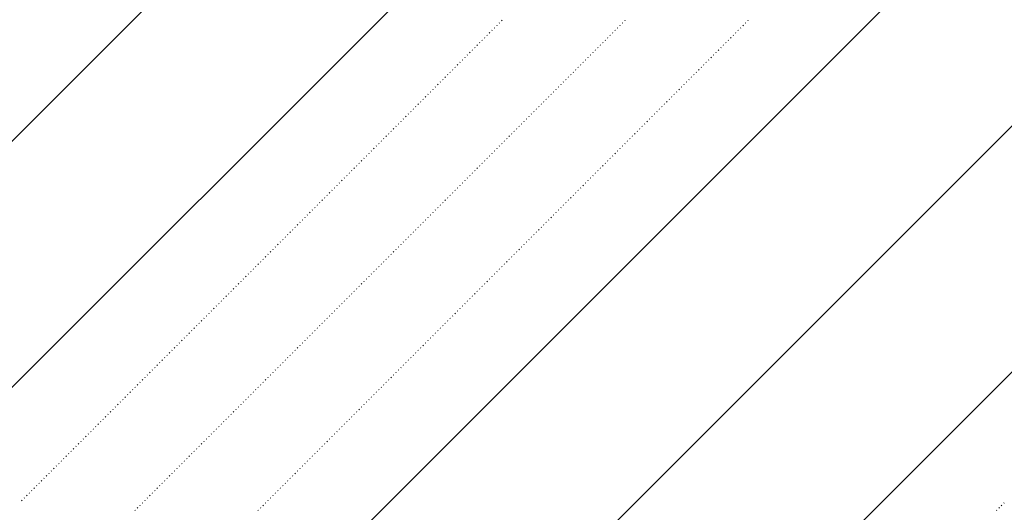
# Model space of a CAD drawing. Header units: millimetres. Extents: x 0 to 1260, y 0 to 297.
# Tile 7 of 104: x 44.85 to 51.92, y 121.52 to 125.06. Entities that reach past the tile are written whole.
import ezdxf

# ---------------------------------------------------------------- set-up
doc = ezdxf.new("R2010")
doc.units = ezdxf.units.MM
doc.linetypes.add('K5LT32802', pattern=[0])
doc.linetypes.add('K5LT32806', pattern=[0])
doc.layers.add('Системный слой', color=7, linetype='Continuous')

# ---------------------------------------------------------------- blocks, each defined once
blk = doc.blocks.new('U86')
at = {"layer": 'Системный слой', "color": 7, "linetype": 'K5LT32802', "lineweight": 9}
for p, q in [((43.8917, 116.2093), (63.4382, 135.7558)), ((43.8943, 117.9797), (61.6705, 135.7558)), ((43.8996, 121.5205), (58.1349, 135.7558)), ((43.9022, 123.2909), (56.3672, 135.7558)), ((43.889, 114.4389), (63.9161, 134.466))]:
    blk.add_line(p, q, dxfattribs=at)
at = {"layer": 'Системный слой', "color": 7, "linetype": 'K5LT32806', "lineweight": 18}
for p, q in [((48.2765, 125.0135), (48.28, 125.017)), ((48.2941, 125.0312), (48.2977, 125.0347)), ((48.3118, 125.0488), (48.3153, 125.0524)), ((49.1603, 125.0135), (49.1639, 125.017)), ((49.178, 125.0312), (49.1816, 125.0347)), ((49.1957, 125.0488), (49.1992, 125.0524)), ((50.0442, 125.0135), (50.0478, 125.017)), ((50.0619, 125.0312), (50.0654, 125.0347)), ((50.0796, 125.0488), (50.0831, 125.0524)), ((48.2057, 124.9428), (48.2093, 124.9463)), ((48.2234, 124.9604), (48.227, 124.964)), ((48.2411, 124.9781), (48.2446, 124.9817)), ((48.2588, 124.9958), (48.2623, 124.9993)), ((49.0896, 124.9428), (49.0932, 124.9463)), ((49.1073, 124.9604), (49.1108, 124.964)), ((49.125, 124.9781), (49.1285, 124.9817)), ((49.1427, 124.9958), (49.1462, 124.9993)), ((49.9735, 124.9428), (49.977, 124.9463)), ((49.9912, 124.9604), (49.9947, 124.964)), ((50.0089, 124.9781), (50.0124, 124.9817)), ((50.0265, 124.9958), (50.0301, 124.9993)), ((48.135, 124.8721), (48.1386, 124.8756)), ((48.1527, 124.8897), (48.1562, 124.8933)), ((48.1704, 124.9074), (48.1739, 124.9109)), ((48.1881, 124.9251), (48.1916, 124.9286)), ((49.0189, 124.8721), (49.0225, 124.8756)), ((49.0366, 124.8897), (49.0401, 124.8933)), ((49.0543, 124.9074), (49.0578, 124.9109)), ((49.072, 124.9251), (49.0755, 124.9286)), ((49.9028, 124.8721), (49.9063, 124.8756)), ((49.9205, 124.8897), (49.924, 124.8933)), ((49.9382, 124.9074), (49.9417, 124.9109)), ((49.9558, 124.9251), (49.9594, 124.9286)), ((48.0643, 124.8013), (48.0679, 124.8049)), ((48.082, 124.819), (48.0855, 124.8226)), ((48.0997, 124.8367), (48.1032, 124.8402)), ((48.1174, 124.8544), (48.1209, 124.8579)), ((48.9482, 124.8013), (48.9517, 124.8049)), ((48.9659, 124.819), (48.9694, 124.8226)), ((48.9836, 124.8367), (48.9871, 124.8402)), ((49.0012, 124.8544), (49.0048, 124.8579)), ((49.8321, 124.8013), (49.8356, 124.8049)), ((49.8498, 124.819), (49.8533, 124.8226)), ((49.8674, 124.8367), (49.871, 124.8402)), ((49.8851, 124.8544), (49.8887, 124.8579)), ((47.9936, 124.7306), (47.9971, 124.7342)), ((48.0113, 124.7483), (48.0148, 124.7518)), ((48.029, 124.766), (48.0325, 124.7695)), ((48.0466, 124.7837), (48.0502, 124.7872)), ((48.8775, 124.7306), (48.881, 124.7342)), ((48.8952, 124.7483), (48.8987, 124.7518)), ((48.9129, 124.766), (48.9164, 124.7695)), ((48.9305, 124.7837), (48.9341, 124.7872)), ((49.7614, 124.7306), (49.7649, 124.7342)), ((49.7791, 124.7483), (49.7826, 124.7518)), ((49.7967, 124.766), (49.8003, 124.7695)), ((49.8144, 124.7837), (49.8179, 124.7872)), ((47.9229, 124.6599), (47.9264, 124.6635)), ((47.9406, 124.6776), (47.9441, 124.6811)), ((47.9583, 124.6953), (47.9618, 124.6988)), ((47.9759, 124.713), (47.9795, 124.7165)), ((48.8068, 124.6599), (48.8103, 124.6635)), ((48.8245, 124.6776), (48.828, 124.6811)), ((48.8421, 124.6953), (48.8457, 124.6988)), ((48.8598, 124.713), (48.8634, 124.7165)), ((49.6907, 124.6599), (49.6942, 124.6635)), ((49.7083, 124.6776), (49.7119, 124.6811)), ((49.726, 124.6953), (49.7296, 124.6988)), ((49.7437, 124.713), (49.7472, 124.7165)), ((47.8522, 124.5892), (47.8557, 124.5927)), ((47.8699, 124.6069), (47.8734, 124.6104)), ((47.8875, 124.6246), (47.8911, 124.6281)), ((47.9052, 124.6422), (47.9088, 124.6458)), ((48.7361, 124.5892), (48.7396, 124.5927)), ((48.7538, 124.6069), (48.7573, 124.6104)), ((48.7714, 124.6246), (48.775, 124.6281)), ((48.7891, 124.6422), (48.7926, 124.6458)), ((49.62, 124.5892), (49.6235, 124.5927)), ((49.6376, 124.6069), (49.6412, 124.6104)), ((49.6553, 124.6246), (49.6589, 124.6281)), ((49.673, 124.6422), (49.6765, 124.6458)), ((47.7815, 124.5185), (47.785, 124.522)), ((47.7992, 124.5362), (47.8027, 124.5397)), ((47.8168, 124.5539), (47.8204, 124.5574)), ((47.8345, 124.5715), (47.8381, 124.5751)), ((48.6654, 124.5185), (48.6689, 124.522)), ((48.683, 124.5362), (48.6866, 124.5397)), ((48.7007, 124.5539), (48.7043, 124.5574)), ((48.7184, 124.5715), (48.7219, 124.5751)), ((49.5492, 124.5185), (49.5528, 124.522)), ((49.5669, 124.5362), (49.5705, 124.5397)), ((49.5846, 124.5539), (49.5881, 124.5574)), ((49.6023, 124.5715), (49.6058, 124.5751)), ((47.7108, 124.4478), (47.7143, 124.4513)), ((47.7284, 124.4655), (47.732, 124.469)), ((47.7461, 124.4831), (47.7497, 124.4867)), ((47.7638, 124.5008), (47.7673, 124.5044)), ((48.5947, 124.4478), (48.5982, 124.4513)), ((48.6123, 124.4655), (48.6159, 124.469)), ((48.63, 124.4831), (48.6335, 124.4867)), ((48.6477, 124.5008), (48.6512, 124.5044)), ((49.4785, 124.4478), (49.4821, 124.4513)), ((49.4962, 124.4655), (49.4998, 124.469)), ((49.5139, 124.4831), (49.5174, 124.4867)), ((49.5316, 124.5008), (49.5351, 124.5044)), ((47.6401, 124.3771), (47.6436, 124.3806)), ((47.6577, 124.3948), (47.6613, 124.3983)), ((47.6754, 124.4124), (47.679, 124.416)), ((47.6931, 124.4301), (47.6966, 124.4336)), ((48.5239, 124.3771), (48.5275, 124.3806)), ((48.5416, 124.3948), (48.5452, 124.3983)), ((48.5593, 124.4124), (48.5628, 124.416)), ((48.577, 124.4301), (48.5805, 124.4336)), ((49.4078, 124.3771), (49.4114, 124.3806)), ((49.4255, 124.3948), (49.429, 124.3983)), ((49.4432, 124.4124), (49.4467, 124.416)), ((49.4609, 124.4301), (49.4644, 124.4336)), ((47.5693, 124.3064), (47.5729, 124.3099)), ((47.587, 124.324), (47.5906, 124.3276)), ((47.6047, 124.3417), (47.6082, 124.3453)), ((47.6224, 124.3594), (47.6259, 124.3629)), ((48.4532, 124.3064), (48.4568, 124.3099)), ((48.4709, 124.324), (48.4744, 124.3276)), ((48.4886, 124.3417), (48.4921, 124.3453)), ((48.5063, 124.3594), (48.5098, 124.3629)), ((49.3371, 124.3064), (49.3407, 124.3099)), ((49.3548, 124.324), (49.3583, 124.3276)), ((49.3725, 124.3417), (49.376, 124.3453)), ((49.3901, 124.3594), (49.3937, 124.3629)), ((47.4986, 124.2357), (47.5022, 124.2392)), ((47.5163, 124.2533), (47.5199, 124.2569)), ((47.534, 124.271), (47.5375, 124.2745)), ((47.5517, 124.2887), (47.5552, 124.2922)), ((48.3825, 124.2357), (48.3861, 124.2392)), ((48.4002, 124.2533), (48.4037, 124.2569)), ((48.4179, 124.271), (48.4214, 124.2745)), ((48.4356, 124.2887), (48.4391, 124.2922)), ((49.2664, 124.2357), (49.2699, 124.2392)), ((49.2841, 124.2533), (49.2876, 124.2569)), ((49.3018, 124.271), (49.3053, 124.2745)), ((49.3194, 124.2887), (49.323, 124.2922)), ((47.4279, 124.1649), (47.4315, 124.1685)), ((47.4456, 124.1826), (47.4491, 124.1862)), ((47.4633, 124.2003), (47.4668, 124.2038)), ((47.481, 124.218), (47.4845, 124.2215)), ((48.3118, 124.1649), (48.3153, 124.1685)), ((48.3295, 124.1826), (48.333, 124.1862)), ((48.3472, 124.2003), (48.3507, 124.2038)), ((48.3648, 124.218), (48.3684, 124.2215)), ((49.1957, 124.1649), (49.1992, 124.1685)), ((49.2134, 124.1826), (49.2169, 124.1862)), ((49.2311, 124.2003), (49.2346, 124.2038)), ((49.2487, 124.218), (49.2523, 124.2215)), ((47.3572, 124.0942), (47.3608, 124.0978)), ((47.3749, 124.1119), (47.3784, 124.1154)), ((47.3926, 124.1296), (47.3961, 124.1331)), ((47.4103, 124.1473), (47.4138, 124.1508)), ((48.2411, 124.0942), (48.2446, 124.0978)), ((48.2588, 124.1119), (48.2623, 124.1154)), ((48.2765, 124.1296), (48.28, 124.1331)), ((48.2941, 124.1473), (48.2977, 124.1508)), ((49.125, 124.0942), (49.1285, 124.0978)), ((49.1427, 124.1119), (49.1462, 124.1154)), ((49.1603, 124.1296), (49.1639, 124.1331)), ((49.178, 124.1473), (49.1816, 124.1508)), ((47.2865, 124.0235), (47.29, 124.0271)), ((47.3042, 124.0412), (47.3077, 124.0447)), ((47.3219, 124.0589), (47.3254, 124.0624)), ((47.3395, 124.0766), (47.3431, 124.0801)), ((48.1704, 124.0235), (48.1739, 124.0271)), ((48.1881, 124.0412), (48.1916, 124.0447)), ((48.2057, 124.0589), (48.2093, 124.0624)), ((48.2234, 124.0766), (48.227, 124.0801)), ((49.0543, 124.0235), (49.0578, 124.0271)), ((49.072, 124.0412), (49.0755, 124.0447)), ((49.0896, 124.0589), (49.0932, 124.0624)), ((49.1073, 124.0766), (49.1108, 124.0801)), ((47.2158, 123.9528), (47.2193, 123.9563)), ((47.2335, 123.9705), (47.237, 123.974)), ((47.2512, 123.9882), (47.2547, 123.9917)), ((47.2688, 124.0058), (47.2724, 124.0094)), ((48.0997, 123.9528), (48.1032, 123.9563)), ((48.1174, 123.9705), (48.1209, 123.974)), ((48.135, 123.9882), (48.1386, 123.9917)), ((48.1527, 124.0058), (48.1562, 124.0094)), ((48.9836, 123.9528), (48.9871, 123.9563)), ((49.0012, 123.9705), (49.0048, 123.974)), ((49.0189, 123.9882), (49.0225, 123.9917)), ((49.0366, 124.0058), (49.0401, 124.0094)), ((47.1451, 123.8821), (47.1486, 123.8856)), ((47.1628, 123.8998), (47.1663, 123.9033)), ((47.1804, 123.9175), (47.184, 123.921)), ((47.1981, 123.9351), (47.2017, 123.9387)), ((48.029, 123.8821), (48.0325, 123.8856)), ((48.0466, 123.8998), (48.0502, 123.9033)), ((48.0643, 123.9175), (48.0679, 123.921)), ((48.082, 123.9351), (48.0855, 123.9387)), ((48.9129, 123.8821), (48.9164, 123.8856)), ((48.9305, 123.8998), (48.9341, 123.9033)), ((48.9482, 123.9175), (48.9517, 123.921)), ((48.9659, 123.9351), (48.9694, 123.9387)), ((47.0744, 123.8114), (47.0779, 123.8149)), ((47.0921, 123.8291), (47.0956, 123.8326)), ((47.1097, 123.8467), (47.1133, 123.8503)), ((47.1274, 123.8644), (47.1309, 123.868)), ((47.9583, 123.8114), (47.9618, 123.8149)), ((47.9759, 123.8291), (47.9795, 123.8326)), ((47.9936, 123.8467), (47.9971, 123.8503)), ((48.0113, 123.8644), (48.0148, 123.868)), ((48.8421, 123.8114), (48.8457, 123.8149)), ((48.8598, 123.8291), (48.8634, 123.8326)), ((48.8775, 123.8467), (48.881, 123.8503)), ((48.8952, 123.8644), (48.8987, 123.868)), ((47.0037, 123.7407), (47.0072, 123.7442)), ((47.0213, 123.7584), (47.0249, 123.7619)), ((47.039, 123.776), (47.0426, 123.7796)), ((47.0567, 123.7937), (47.0602, 123.7973)), ((47.8875, 123.7407), (47.8911, 123.7442)), ((47.9052, 123.7584), (47.9088, 123.7619)), ((47.9229, 123.776), (47.9264, 123.7796)), ((47.9406, 123.7937), (47.9441, 123.7973)), ((48.7714, 123.7407), (48.775, 123.7442)), ((48.7891, 123.7584), (48.7926, 123.7619)), ((48.8068, 123.776), (48.8103, 123.7796)), ((48.8245, 123.7937), (48.828, 123.7973)), ((46.933, 123.67), (46.9365, 123.6735)), ((46.9506, 123.6876), (46.9542, 123.6912)), ((46.9683, 123.7053), (46.9718, 123.7089)), ((46.986, 123.723), (46.9895, 123.7265)), ((47.8168, 123.67), (47.8204, 123.6735)), ((47.8345, 123.6876), (47.8381, 123.6912)), ((47.8522, 123.7053), (47.8557, 123.7089)), ((47.8699, 123.723), (47.8734, 123.7265)), ((48.7007, 123.67), (48.7043, 123.6735)), ((48.7184, 123.6876), (48.7219, 123.6912)), ((48.7361, 123.7053), (48.7396, 123.7089)), ((48.7538, 123.723), (48.7573, 123.7265)), ((46.8622, 123.5993), (46.8658, 123.6028)), ((46.8799, 123.6169), (46.8835, 123.6205)), ((46.8976, 123.6346), (46.9011, 123.6382)), ((46.9153, 123.6523), (46.9188, 123.6558)), ((47.7461, 123.5993), (47.7497, 123.6028)), ((47.7638, 123.6169), (47.7673, 123.6205)), ((47.7815, 123.6346), (47.785, 123.6382)), ((47.7992, 123.6523), (47.8027, 123.6558)), ((48.63, 123.5993), (48.6335, 123.6028)), ((48.6477, 123.6169), (48.6512, 123.6205)), ((48.6654, 123.6346), (48.6689, 123.6382)), ((48.683, 123.6523), (48.6866, 123.6558)), ((46.7915, 123.5285), (46.7951, 123.5321)), ((46.8092, 123.5462), (46.8127, 123.5498)), ((46.8269, 123.5639), (46.8304, 123.5674)), ((46.8446, 123.5816), (46.8481, 123.5851)), ((47.6754, 123.5285), (47.679, 123.5321)), ((47.6931, 123.5462), (47.6966, 123.5498)), ((47.7108, 123.5639), (47.7143, 123.5674)), ((47.7284, 123.5816), (47.732, 123.5851)), ((48.5593, 123.5285), (48.5628, 123.5321)), ((48.577, 123.5462), (48.5805, 123.5498)), ((48.5947, 123.5639), (48.5982, 123.5674)), ((48.6123, 123.5816), (48.6159, 123.5851)), ((46.7208, 123.4578), (46.7244, 123.4614)), ((46.7385, 123.4755), (46.742, 123.4791)), ((46.7562, 123.4932), (46.7597, 123.4967)), ((46.7739, 123.5109), (46.7774, 123.5144)), ((47.6047, 123.4578), (47.6082, 123.4614)), ((47.6224, 123.4755), (47.6259, 123.4791)), ((47.6401, 123.4932), (47.6436, 123.4967)), ((47.6577, 123.5109), (47.6613, 123.5144)), ((48.4886, 123.4578), (48.4921, 123.4614)), ((48.5063, 123.4755), (48.5098, 123.4791)), ((48.5239, 123.4932), (48.5275, 123.4967)), ((48.5416, 123.5109), (48.5452, 123.5144)), ((46.6501, 123.3871), (46.6536, 123.3907)), ((46.6678, 123.4048), (46.6713, 123.4083)), ((46.6855, 123.4225), (46.689, 123.426)), ((46.7031, 123.4402), (46.7067, 123.4437)), ((47.534, 123.3871), (47.5375, 123.3907)), ((47.5517, 123.4048), (47.5552, 123.4083)), ((47.5693, 123.4225), (47.5729, 123.426)), ((47.587, 123.4402), (47.5906, 123.4437)), ((48.4179, 123.3871), (48.4214, 123.3907)), ((48.4356, 123.4048), (48.4391, 123.4083)), ((48.4532, 123.4225), (48.4568, 123.426)), ((48.4709, 123.4402), (48.4744, 123.4437)), ((46.5794, 123.3164), (46.5829, 123.32)), ((46.5971, 123.3341), (46.6006, 123.3376)), ((46.6148, 123.3518), (46.6183, 123.3553)), ((46.6324, 123.3695), (46.636, 123.373)), ((47.4633, 123.3164), (47.4668, 123.32)), ((47.481, 123.3341), (47.4845, 123.3376)), ((47.4986, 123.3518), (47.5022, 123.3553)), ((47.5163, 123.3695), (47.5199, 123.373)), ((48.3472, 123.3164), (48.3507, 123.32)), ((48.3648, 123.3341), (48.3684, 123.3376)), ((48.3825, 123.3518), (48.3861, 123.3553)), ((48.4002, 123.3695), (48.4037, 123.373)), ((46.5087, 123.2457), (46.5122, 123.2492)), ((46.5264, 123.2634), (46.5299, 123.2669)), ((46.544, 123.2811), (46.5476, 123.2846)), ((46.5617, 123.2987), (46.5653, 123.3023)), ((47.3926, 123.2457), (47.3961, 123.2492)), ((47.4103, 123.2634), (47.4138, 123.2669)), ((47.4279, 123.2811), (47.4315, 123.2846)), ((47.4456, 123.2987), (47.4491, 123.3023)), ((48.2765, 123.2457), (48.28, 123.2492)), ((48.2941, 123.2634), (48.2977, 123.2669)), ((48.3118, 123.2811), (48.3153, 123.2846)), ((48.3295, 123.2987), (48.333, 123.3023)), ((46.438, 123.175), (46.4415, 123.1785)), ((46.4557, 123.1927), (46.4592, 123.1962)), ((46.4733, 123.2104), (46.4769, 123.2139)), ((46.491, 123.228), (46.4945, 123.2316)), ((47.3219, 123.175), (47.3254, 123.1785)), ((47.3395, 123.1927), (47.3431, 123.1962)), ((47.3572, 123.2104), (47.3608, 123.2139)), ((47.3749, 123.228), (47.3784, 123.2316)), ((48.2057, 123.175), (48.2093, 123.1785)), ((48.2234, 123.1927), (48.227, 123.1962)), ((48.2411, 123.2104), (48.2446, 123.2139)), ((48.2588, 123.228), (48.2623, 123.2316)), ((46.3673, 123.1043), (46.3708, 123.1078)), ((46.3849, 123.122), (46.3885, 123.1255)), ((46.4026, 123.1396), (46.4062, 123.1432)), ((46.4203, 123.1573), (46.4238, 123.1609)), ((47.2512, 123.1043), (47.2547, 123.1078)), ((47.2688, 123.122), (47.2724, 123.1255)), ((47.2865, 123.1396), (47.29, 123.1432)), ((47.3042, 123.1573), (47.3077, 123.1609)), ((48.135, 123.1043), (48.1386, 123.1078)), ((48.1527, 123.122), (48.1562, 123.1255)), ((48.1704, 123.1396), (48.1739, 123.1432)), ((48.1881, 123.1573), (48.1916, 123.1609)), ((46.2966, 123.0336), (46.3001, 123.0371)), ((46.3142, 123.0513), (46.3178, 123.0548)), ((46.3319, 123.0689), (46.3354, 123.0725)), ((46.3496, 123.0866), (46.3531, 123.0901)), ((47.1804, 123.0336), (47.184, 123.0371)), ((47.1981, 123.0513), (47.2017, 123.0548)), ((47.2158, 123.0689), (47.2193, 123.0725)), ((47.2335, 123.0866), (47.237, 123.0901)), ((48.0643, 123.0336), (48.0679, 123.0371)), ((48.082, 123.0513), (48.0855, 123.0548)), ((48.0997, 123.0689), (48.1032, 123.0725)), ((48.1174, 123.0866), (48.1209, 123.0901)), ((46.2258, 122.9629), (46.2294, 122.9664)), ((46.2435, 122.9805), (46.2471, 122.9841)), ((46.2612, 122.9982), (46.2647, 123.0018)), ((46.2789, 123.0159), (46.2824, 123.0194)), ((47.1097, 122.9629), (47.1133, 122.9664)), ((47.1274, 122.9805), (47.1309, 122.9841)), ((47.1451, 122.9982), (47.1486, 123.0018)), ((47.1628, 123.0159), (47.1663, 123.0194)), ((47.9936, 122.9629), (47.9971, 122.9664)), ((48.0113, 122.9805), (48.0148, 122.9841)), ((48.029, 122.9982), (48.0325, 123.0018)), ((48.0466, 123.0159), (48.0502, 123.0194)), ((46.1551, 122.8922), (46.1587, 122.8957)), ((46.1728, 122.9098), (46.1763, 122.9134)), ((46.1905, 122.9275), (46.194, 122.931)), ((46.2082, 122.9452), (46.2117, 122.9487)), ((47.039, 122.8922), (47.0426, 122.8957)), ((47.0567, 122.9098), (47.0602, 122.9134)), ((47.0744, 122.9275), (47.0779, 122.931)), ((47.0921, 122.9452), (47.0956, 122.9487)), ((47.9229, 122.8922), (47.9264, 122.8957)), ((47.9406, 122.9098), (47.9441, 122.9134)), ((47.9583, 122.9275), (47.9618, 122.931)), ((47.9759, 122.9452), (47.9795, 122.9487)), ((46.0844, 122.8214), (46.088, 122.825)), ((46.1021, 122.8391), (46.1056, 122.8427)), ((46.1198, 122.8568), (46.1233, 122.8603)), ((46.1375, 122.8745), (46.141, 122.878)), ((46.9683, 122.8214), (46.9718, 122.825)), ((46.986, 122.8391), (46.9895, 122.8427)), ((47.0037, 122.8568), (47.0072, 122.8603)), ((47.0213, 122.8745), (47.0249, 122.878)), ((47.8522, 122.8214), (47.8557, 122.825)), ((47.8699, 122.8391), (47.8734, 122.8427)), ((47.8875, 122.8568), (47.8911, 122.8603)), ((47.9052, 122.8745), (47.9088, 122.878)), ((46.0137, 122.7507), (46.0173, 122.7543)), ((46.0314, 122.7684), (46.0349, 122.7719)), ((46.0491, 122.7861), (46.0526, 122.7896)), ((46.0667, 122.8038), (46.0703, 122.8073)), ((46.8976, 122.7507), (46.9011, 122.7543)), ((46.9153, 122.7684), (46.9188, 122.7719)), ((46.933, 122.7861), (46.9365, 122.7896)), ((46.9506, 122.8038), (46.9542, 122.8073)), ((47.7815, 122.7507), (47.785, 122.7543)), ((47.7992, 122.7684), (47.8027, 122.7719)), ((47.8168, 122.7861), (47.8204, 122.7896)), ((47.8345, 122.8038), (47.8381, 122.8073)), ((45.943, 122.68), (45.9465, 122.6836)), ((45.9607, 122.6977), (45.9642, 122.7012)), ((45.9784, 122.7154), (45.9819, 122.7189)), ((45.996, 122.7331), (45.9996, 122.7366)), ((46.8269, 122.68), (46.8304, 122.6836)), ((46.8446, 122.6977), (46.8481, 122.7012)), ((46.8622, 122.7154), (46.8658, 122.7189)), ((46.8799, 122.7331), (46.8835, 122.7366)), ((47.7108, 122.68), (47.7143, 122.6836)), ((47.7284, 122.6977), (47.732, 122.7012)), ((47.7461, 122.7154), (47.7497, 122.7189)), ((47.7638, 122.7331), (47.7673, 122.7366)), ((45.8723, 122.6093), (45.8758, 122.6128)), ((45.89, 122.627), (45.8935, 122.6305)), ((45.9076, 122.6447), (45.9112, 122.6482)), ((45.9253, 122.6623), (45.9289, 122.6659)), ((46.7562, 122.6093), (46.7597, 122.6128)), ((46.7739, 122.627), (46.7774, 122.6305)), ((46.7915, 122.6447), (46.7951, 122.6482)), ((46.8092, 122.6623), (46.8127, 122.6659)), ((47.6401, 122.6093), (47.6436, 122.6128)), ((47.6577, 122.627), (47.6613, 122.6305)), ((47.6754, 122.6447), (47.679, 122.6482)), ((47.6931, 122.6623), (47.6966, 122.6659)), ((45.8016, 122.5386), (45.8051, 122.5421)), ((45.8193, 122.5563), (45.8228, 122.5598)), ((45.8369, 122.574), (45.8405, 122.5775)), ((45.8546, 122.5916), (45.8582, 122.5952)), ((46.6855, 122.5386), (46.689, 122.5421)), ((46.7031, 122.5563), (46.7067, 122.5598)), ((46.7208, 122.574), (46.7244, 122.5775)), ((46.7385, 122.5916), (46.742, 122.5952)), ((47.5693, 122.5386), (47.5729, 122.5421)), ((47.587, 122.5563), (47.5906, 122.5598)), ((47.6047, 122.574), (47.6082, 122.5775)), ((47.6224, 122.5916), (47.6259, 122.5952)), ((45.7309, 122.4679), (45.7344, 122.4714)), ((45.7485, 122.4856), (45.7521, 122.4891)), ((45.7662, 122.5032), (45.7698, 122.5068)), ((45.7839, 122.5209), (45.7874, 122.5245)), ((46.6148, 122.4679), (46.6183, 122.4714)), ((46.6324, 122.4856), (46.636, 122.4891)), ((46.6501, 122.5032), (46.6536, 122.5068)), ((46.6678, 122.5209), (46.6713, 122.5245)), ((47.4986, 122.4679), (47.5022, 122.4714)), ((47.5163, 122.4856), (47.5199, 122.4891)), ((47.534, 122.5032), (47.5375, 122.5068)), ((47.5517, 122.5209), (47.5552, 122.5245)), ((45.6602, 122.3972), (45.6637, 122.4007)), ((45.6778, 122.4149), (45.6814, 122.4184)), ((45.6955, 122.4325), (45.6991, 122.4361)), ((45.7132, 122.4502), (45.7167, 122.4537)), ((46.544, 122.3972), (46.5476, 122.4007)), ((46.5617, 122.4149), (46.5653, 122.4184)), ((46.5794, 122.4325), (46.5829, 122.4361)), ((46.5971, 122.4502), (46.6006, 122.4537)), ((47.4279, 122.3972), (47.4315, 122.4007)), ((47.4456, 122.4149), (47.4491, 122.4184)), ((47.4633, 122.4325), (47.4668, 122.4361)), ((47.481, 122.4502), (47.4845, 122.4537)), ((45.5895, 122.3265), (45.593, 122.33)), ((45.6071, 122.3441), (45.6107, 122.3477)), ((45.6248, 122.3618), (45.6283, 122.3654)), ((45.6425, 122.3795), (45.646, 122.383)), ((46.4733, 122.3265), (46.4769, 122.33)), ((46.491, 122.3441), (46.4945, 122.3477)), ((46.5087, 122.3618), (46.5122, 122.3654)), ((46.5264, 122.3795), (46.5299, 122.383)), ((47.3572, 122.3265), (47.3608, 122.33)), ((47.3749, 122.3441), (47.3784, 122.3477)), ((47.3926, 122.3618), (47.3961, 122.3654)), ((47.4103, 122.3795), (47.4138, 122.383)), ((45.5187, 122.2558), (45.5223, 122.2593)), ((45.5364, 122.2734), (45.54, 122.277)), ((45.5541, 122.2911), (45.5576, 122.2946)), ((45.5718, 122.3088), (45.5753, 122.3123)), ((46.4026, 122.2558), (46.4062, 122.2593)), ((46.4203, 122.2734), (46.4238, 122.277)), ((46.438, 122.2911), (46.4415, 122.2946)), ((46.4557, 122.3088), (46.4592, 122.3123)), ((47.2865, 122.2558), (47.29, 122.2593)), ((47.3042, 122.2734), (47.3077, 122.277)), ((47.3219, 122.2911), (47.3254, 122.2946)), ((47.3395, 122.3088), (47.3431, 122.3123)), ((45.448, 122.185), (45.4516, 122.1886)), ((45.4657, 122.2027), (45.4692, 122.2063)), ((45.4834, 122.2204), (45.4869, 122.2239)), ((45.5011, 122.2381), (45.5046, 122.2416)), ((46.3319, 122.185), (46.3354, 122.1886)), ((46.3496, 122.2027), (46.3531, 122.2063)), ((46.3673, 122.2204), (46.3708, 122.2239)), ((46.3849, 122.2381), (46.3885, 122.2416)), ((47.2158, 122.185), (47.2193, 122.1886)), ((47.2335, 122.2027), (47.237, 122.2063)), ((47.2512, 122.2204), (47.2547, 122.2239)), ((47.2688, 122.2381), (47.2724, 122.2416)), ((45.3773, 122.1143), (45.3809, 122.1179)), ((45.395, 122.132), (45.3985, 122.1355)), ((45.4127, 122.1497), (45.4162, 122.1532)), ((45.4304, 122.1674), (45.4339, 122.1709)), ((46.2612, 122.1143), (46.2647, 122.1179)), ((46.2789, 122.132), (46.2824, 122.1355)), ((46.2966, 122.1497), (46.3001, 122.1532)), ((46.3142, 122.1674), (46.3178, 122.1709)), ((47.1451, 122.1143), (47.1486, 122.1179)), ((47.1628, 122.132), (47.1663, 122.1355)), ((47.1804, 122.1497), (47.184, 122.1532)), ((47.1981, 122.1674), (47.2017, 122.1709)), ((45.3066, 122.0436), (45.3101, 122.0472)), ((45.3243, 122.0613), (45.3278, 122.0648)), ((45.342, 122.079), (45.3455, 122.0825)), ((45.3596, 122.0967), (45.3632, 122.1002)), ((46.1905, 122.0436), (46.194, 122.0472)), ((46.2082, 122.0613), (46.2117, 122.0648)), ((46.2258, 122.079), (46.2294, 122.0825)), ((46.2435, 122.0967), (46.2471, 122.1002)), ((47.0744, 122.0436), (47.0779, 122.0472)), ((47.0921, 122.0613), (47.0956, 122.0648)), ((47.1097, 122.079), (47.1133, 122.0825)), ((47.1274, 122.0967), (47.1309, 122.1002)), ((45.2359, 121.9729), (45.2394, 121.9765)), ((45.2536, 121.9906), (45.2571, 121.9941)), ((45.2713, 122.0083), (45.2748, 122.0118)), ((45.2889, 122.0259), (45.2925, 122.0295)), ((46.1198, 121.9729), (46.1233, 121.9765)), ((46.1375, 121.9906), (46.141, 121.9941)), ((46.1551, 122.0083), (46.1587, 122.0118)), ((46.1728, 122.0259), (46.1763, 122.0295)), ((47.0037, 121.9729), (47.0072, 121.9765)), ((47.0213, 121.9906), (47.0249, 121.9941)), ((47.039, 122.0083), (47.0426, 122.0118)), ((47.0567, 122.0259), (47.0602, 122.0295)), ((45.1652, 121.9022), (45.1687, 121.9057)), ((45.1829, 121.9199), (45.1864, 121.9234)), ((45.2005, 121.9376), (45.2041, 121.9411)), ((45.2182, 121.9552), (45.2218, 121.9588)), ((46.0491, 121.9022), (46.0526, 121.9057)), ((46.0667, 121.9199), (46.0703, 121.9234)), ((46.0844, 121.9376), (46.088, 121.9411)), ((46.1021, 121.9552), (46.1056, 121.9588)), ((46.933, 121.9022), (46.9365, 121.9057)), ((46.9506, 121.9199), (46.9542, 121.9234)), ((46.9683, 121.9376), (46.9718, 121.9411)), ((46.986, 121.9552), (46.9895, 121.9588)), ((45.0945, 121.8315), (45.098, 121.835)), ((45.1122, 121.8492), (45.1157, 121.8527)), ((45.1298, 121.8668), (45.1334, 121.8704)), ((45.1475, 121.8845), (45.151, 121.8881)), ((45.9784, 121.8315), (45.9819, 121.835)), ((45.996, 121.8492), (45.9996, 121.8527)), ((46.0137, 121.8668), (46.0173, 121.8704)), ((46.0314, 121.8845), (46.0349, 121.8881)), ((46.8622, 121.8315), (46.8658, 121.835)), ((46.8799, 121.8492), (46.8835, 121.8527)), ((46.8976, 121.8668), (46.9011, 121.8704)), ((46.9153, 121.8845), (46.9188, 121.8881)), ((45.0238, 121.7608), (45.0273, 121.7643)), ((45.0414, 121.7785), (45.045, 121.782)), ((45.0591, 121.7961), (45.0627, 121.7997)), ((45.0768, 121.8138), (45.0803, 121.8174)), ((45.9076, 121.7608), (45.9112, 121.7643)), ((45.9253, 121.7785), (45.9289, 121.782)), ((45.943, 121.7961), (45.9465, 121.7997)), ((45.9607, 121.8138), (45.9642, 121.8174)), ((46.7915, 121.7608), (46.7951, 121.7643)), ((46.8092, 121.7785), (46.8127, 121.782)), ((46.8269, 121.7961), (46.8304, 121.7997)), ((46.8446, 121.8138), (46.8481, 121.8174)), ((44.9531, 121.6901), (44.9566, 121.6936)), ((44.9707, 121.7077), (44.9743, 121.7113)), ((44.9884, 121.7254), (44.9919, 121.729)), ((45.0061, 121.7431), (45.0096, 121.7466)), ((45.8369, 121.6901), (45.8405, 121.6936)), ((45.8546, 121.7077), (45.8582, 121.7113)), ((45.8723, 121.7254), (45.8758, 121.729)), ((45.89, 121.7431), (45.8935, 121.7466)), ((46.7208, 121.6901), (46.7244, 121.6936)), ((46.7385, 121.7077), (46.742, 121.7113)), ((46.7562, 121.7254), (46.7597, 121.729)), ((46.7739, 121.7431), (46.7774, 121.7466)), ((44.8823, 121.6194), (44.8859, 121.6229)), ((44.9, 121.637), (44.9036, 121.6406)), ((44.9177, 121.6547), (44.9212, 121.6583)), ((44.9354, 121.6724), (44.9389, 121.6759)), ((45.7662, 121.6194), (45.7698, 121.6229)), ((45.7839, 121.637), (45.7874, 121.6406)), ((45.8016, 121.6547), (45.8051, 121.6583)), ((45.8193, 121.6724), (45.8228, 121.6759)), ((46.6501, 121.6194), (46.6536, 121.6229)), ((46.6678, 121.637), (46.6713, 121.6406)), ((46.6855, 121.6547), (46.689, 121.6583)), ((46.7031, 121.6724), (46.7067, 121.6759)), ((44.8647, 121.6017), (44.8682, 121.6052)), ((45.6955, 121.5487), (45.6991, 121.5522)), ((45.7132, 121.5663), (45.7167, 121.5699)), ((45.7309, 121.584), (45.7344, 121.5875)), ((45.7485, 121.6017), (45.7521, 121.6052)), ((46.5794, 121.5487), (46.5829, 121.5522)), ((46.5971, 121.5663), (46.6006, 121.5699)), ((46.6148, 121.584), (46.6183, 121.5875)), ((46.6324, 121.6017), (46.636, 121.6052)), ((51.8827, 121.5487), (51.8862, 121.5522)), ((51.9004, 121.5663), (51.9039, 121.5699)), ((51.9181, 121.584), (51.9216, 121.5875)), ((45.6778, 121.531), (45.6814, 121.5345)), ((46.5617, 121.531), (46.5653, 121.5345)), ((51.865, 121.531), (51.8686, 121.5345))]:
    blk.add_line(p, q, dxfattribs=at)

msp = doc.modelspace()

# ---------------------------------------------------------------- block references
at = {"layer": 'Системный слой'}
msp.add_blockref('U86', (0, 0), dxfattribs=at)

doc.saveas('drawing.dxf')
